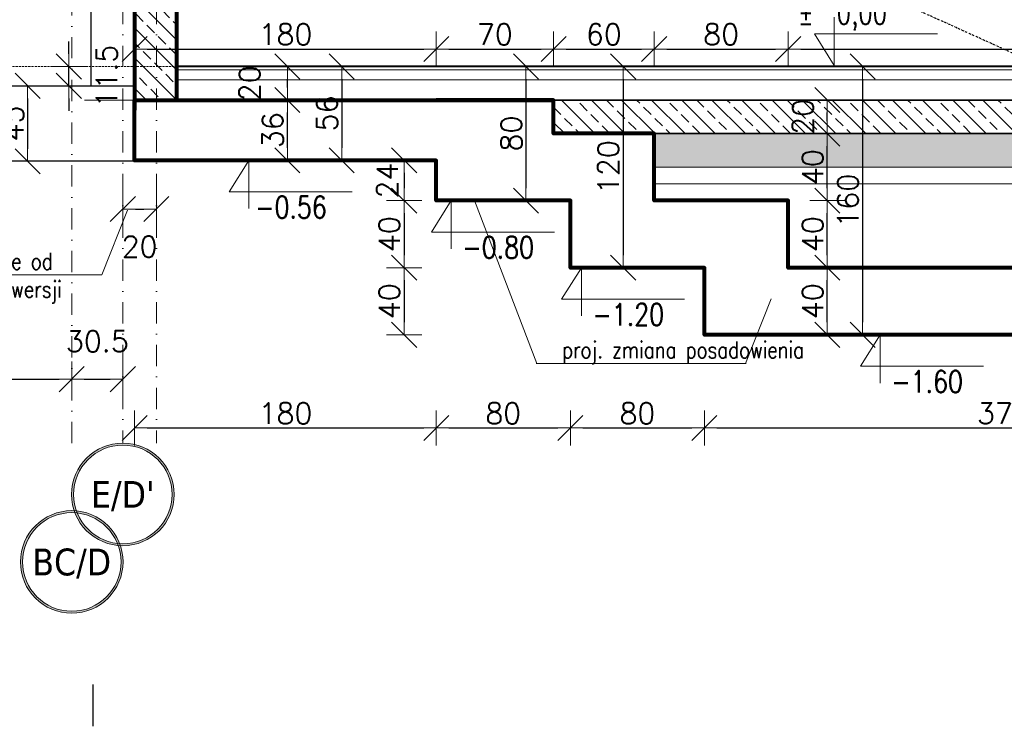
# Model space of a CAD drawing. Header units: millimetres. Extents: x -1893473 to 942156, y -568027 to 942944.
# Tile 27 of 256: x -36266 to -35679, y -335253 to -334832. Entities that reach past the tile are written whole.
import ezdxf
from ezdxf.enums import TextEntityAlignment as Align

# ---------------------------------------------------------------- set-up
doc = ezdxf.new("R2010")
doc.units = ezdxf.units.MM
doc.header["$LTSCALE"] = 0.2
for name, pattern in [('BORDER2', [22.225, 6.35, -3.175, 6.35, -3.175, 0, -3.175]), ('CACHE', [9.525, 6.35, -3.175]), ('DASHDOT', [25.4, 12.7, -6.35, 0, -6.35])]:
    doc.linetypes.add(name, pattern=pattern)
doc.layers.get('0').update_dxf_attribs({"lineweight": 0})
for name, color, linetype, lineweight in [('!! 0_ Istn-sciany', 7, 'Continuous', 30), ('!! 1_ PROJ WARSTWY', 252, 'Continuous', 9), ('!! 1_hatch projektowane ściany', 4, 'Continuous', 5), ('!! 1_PROJ Sciany', 2, 'Continuous', 40), ('!! 1_PROJ ŻELBET', 1, 'Continuous', 35), ('!! wymiary osi', 250, 'Continuous', 9), ('0-osie-liniA', 14, 'DASHDOT', 5), ('0-osie-tx', 66, 'Continuous', 9), ('0-rzedne-blok', 62, 'Continuous', 13), ('DO KONSTRUKCJI', 222, 'Continuous', 35), ('P-Linia1', 3, 'Continuous', 53), ('P-Wymiar', 142, 'Continuous', 9), ('P-Ściana żelbetowa', 50, 'Continuous', 30)]:
    doc.layers.add(name, color=color, linetype=linetype, lineweight=lineweight)
doc.layers.add('!! 1_ widok', color=4, linetype='Continuous')
doc.styles.add('50', font='ROMANS.shx', dxfattribs={"width": 0.8, "height": 10})
doc.styles.add('DEUTSCH', font='SIMPLEX8')
doc.styles.add('TAHOMA', font='tahoma.ttf')
doc.styles.add('TXT', font='simplex.shx')
doc.dimstyles.new('DIM50', dxfattribs={"dimscale": 5, "dimtxt": 2.5, "dimasz": 1.5, "dimexe": 0, "dimexo": 0, "dimgap": 0.5, "dimtad": 1, "dimdec": 4, "dimrnd": 0.5, "dimdsep": 46, "dimtxsty": 'TXT', "dimblk1": 'TICK1', "dimblk2": 'TICK1', "dimsah": 1, "dimcen": 0, "dimse1": 1, "dimse2": 1, "dimclrd": 1, "dimclre": 7, "dimclrt": 9, "dimadec": 0, "dimazin": 0, "dimtfac": 1, "dimtdec": 4, "dimtmove": 2, "dimatfit": 3, "dimldrblk": 'TICK1', "dimfxl": 1, "dimtolj": 1, "dimarcsym": 0})

# ---------------------------------------------------------------- blocks, each defined once
blk = doc.blocks.new('*U4928')
h = blk.add_hatch(color=256)
edge = h.paths.add_edge_path()
edge.add_arc((0, 0), 30.6, 0, 360)
edge = h.paths.add_edge_path(flags=17)
edge.add_arc((0, 0), 29.4, 0, 360)
for radius in [30.6, 29.4]:
    blk.add_circle((0, 0), radius)
at = {"style": 'TAHOMA', "flags": 8}
blk.add_attdef('ANSICHTSNUMMER', text='', height=16, dxfattribs=at).set_placement((0, 0), align=Align.MIDDLE_CENTER)
blk = doc.blocks.new('TICK1')
at = {"color": 2}
blk.add_line((-1, -1), (1, 1), dxfattribs=at)
at = {"color": 0}
for p, q in [((0, -1.4), (0, 1.4)), ((0, 0), (-1, 0))]:
    blk.add_line(p, q, dxfattribs=at)
blk = doc.blocks.new('*D4953')
at = {"layer": '!! wymiary osi', "color": 1, "lineweight": -2, "transparency": 16777216}
blk.add_line((-38653.93, -335045.93), (-36242.93, -335045.93), dxfattribs=at)
at = {"layer": 'DEFPOINTS', "color": 0, "transparency": 16777216}
for p in [(-38661.43, -335045.93), (-36235.43, -335045.93), (-36235.43, -335045.93)]:
    blk.add_point(p, dxfattribs=at)
at = {"layer": '!! wymiary osi', "color": 1, "lineweight": -2, "transparency": 16777216, "xscale": 7.5, "yscale": 7.5, "zscale": 7.5, "rotation": 180}
blk.add_blockref('TICK1', (-38661.43, -335045.93), dxfattribs=at)
at = {"layer": '!! wymiary osi', "color": 1, "lineweight": -2, "transparency": 16777216, "xscale": 7.5, "yscale": 7.5, "zscale": 7.5}
blk.add_blockref('TICK1', (-36235.43, -335045.93), dxfattribs=at)
at = {"layer": '!! wymiary osi', "color": 9, "transparency": 16777216, "insert": (-37448.43, -335037.18), "char_height": 12.5, "attachment_point": 5, "style": 'TXT'}
blk.add_mtext('\\A1;2426', dxfattribs=at)
blk = doc.blocks.new('*D4954')
at = {"layer": '!! wymiary osi', "color": 1, "lineweight": -2, "transparency": 16777216}
blk.add_line((-36227.93, -335045.93), (-36212.43, -335045.93), dxfattribs=at)
at = {"layer": 'DEFPOINTS', "color": 0, "transparency": 16777216}
for p in [(-36235.43, -335045.93), (-36204.93, -335045.93), (-36204.93, -335045.93)]:
    blk.add_point(p, dxfattribs=at)
at = {"layer": '!! wymiary osi', "color": 1, "lineweight": -2, "transparency": 16777216, "xscale": 7.5, "yscale": 7.5, "zscale": 7.5, "rotation": 180}
blk.add_blockref('TICK1', (-36235.43, -335045.93), dxfattribs=at)
at = {"layer": '!! wymiary osi', "color": 1, "lineweight": -2, "transparency": 16777216, "xscale": 7.5, "yscale": 7.5, "zscale": 7.5}
blk.add_blockref('TICK1', (-36204.93, -335045.93), dxfattribs=at)
at = {"layer": '!! wymiary osi', "color": 9, "transparency": 16777216, "insert": (-36220.18, -335023.43), "char_height": 12.5, "attachment_point": 5, "style": 'TXT'}
blk.add_mtext('\\A1;30.5', dxfattribs=at)
blk = doc.blocks.new('*D4978')
at = {"layer": '!! wymiary osi', "color": 1, "lineweight": -2, "transparency": 16777216}
for p, q in [((-36237.15, -334851.99), (-36237.15, -334844.49)), ((-36237.15, -334870.99), (-36237.15, -334859.49)), ((-36237.15, -334878.49), (-36237.15, -334885.99))]:
    blk.add_line(p, q, dxfattribs=at)
at = {"layer": 'DEFPOINTS', "color": 0, "transparency": 16777216}
for p in [(-36265.7, -334859.49), (-36237.15, -334859.49), (-36265.7, -334870.99)]:
    blk.add_point(p, dxfattribs=at)
at = {"layer": '!! wymiary osi', "color": 1, "lineweight": -2, "transparency": 16777216, "xscale": 7.5, "yscale": 7.5, "zscale": 7.5}
for p, rotation in [((-36237.15, -334859.49), 270), ((-36237.15, -334870.99), 90)]:
    blk.add_blockref('TICK1', p, dxfattribs=dict(at, rotation=rotation))
at = {"layer": '!! wymiary osi', "color": 9, "transparency": 16777216, "insert": (-36214.65, -334865.24), "char_height": 12.5, "attachment_point": 5, "rotation": 90, "style": 'TXT'}
blk.add_mtext('\\A1;11.5', dxfattribs=at)
blk = doc.blocks.new('BLOK OSIE D-E PD')
at = {"layer": '!! 1_ widok'}
blk.add_lwpolyline([(60824.56735, -214006.53045), (60824.56735, -214031.53045)], dxfattribs=at)
blk = doc.blocks.new('A$C385A12A5')
blk.add_blockref('BLOK OSIE D-E PD', (-61145.88, 216226.06))
blk = doc.blocks.new('D_kota')
for p, q in [((8.66, 0), (8.66, 23.02)), ((-0.76, 15), (8.66, 15)), ((8.66, 0), (-0.76, 15))]:
    blk.add_line(p, q)
blk.add_lwpolyline([(-0.76, 15), (57.9, 15)])
at = {"style": 'DEUTSCH', "width": 0.8}
blk.add_attdef('POZ.ARCH', (7.32, 19.66), '', height=10, dxfattribs=at)
blk = doc.blocks.new('*D4979')
at = {"layer": '!! wymiary osi', "color": 1, "lineweight": -2, "transparency": 16777216}
blk.add_line((-36074.35, -334866.99), (-36074.35, -334907.99), dxfattribs=at)
at = {"layer": 'DEFPOINTS', "color": 0, "transparency": 16777216}
for p in [(-36081.71, -334859.49), (-36081.71, -334915.49), (-36074.35, -334915.49)]:
    blk.add_point(p, dxfattribs=at)
at = {"layer": '!! wymiary osi', "color": 1, "lineweight": -2, "transparency": 16777216, "xscale": 7.5, "yscale": 7.5, "zscale": 7.5}
for p, rotation in [((-36074.35, -334859.49), 90), ((-36074.35, -334915.49), 270)]:
    blk.add_blockref('TICK1', p, dxfattribs=dict(at, rotation=rotation))
at = {"layer": '!! wymiary osi', "color": 9, "lineweight": 13, "transparency": 16777216, "insert": (-36083.1, -334887.49), "char_height": 12.5, "attachment_point": 5, "rotation": 90, "style": 'TXT'}
blk.add_mtext('\\A1;56', dxfattribs=at)
blk = doc.blocks.new('*D4980')
at = {"layer": '!! wymiary osi', "color": 1, "lineweight": -2, "transparency": 16777216}
blk.add_line((-35964.43, -334866.99), (-35964.43, -334931.99), dxfattribs=at)
at = {"layer": 'DEFPOINTS', "color": 0, "transparency": 16777216}
for p in [(-35970.59, -334859.49), (-35970.59, -334939.49), (-35964.43, -334939.49)]:
    blk.add_point(p, dxfattribs=at)
at = {"layer": '!! wymiary osi', "color": 1, "lineweight": -2, "transparency": 16777216, "xscale": 7.5, "yscale": 7.5, "zscale": 7.5}
for p, rotation in [((-35964.43, -334859.49), 90), ((-35964.43, -334939.49), 270)]:
    blk.add_blockref('TICK1', p, dxfattribs=dict(at, rotation=rotation))
at = {"layer": '!! wymiary osi', "color": 9, "lineweight": 13, "transparency": 16777216, "insert": (-35973.18, -334899.49), "char_height": 12.5, "attachment_point": 5, "rotation": 90, "style": 'TXT'}
blk.add_mtext('\\A1;80', dxfattribs=at)
blk = doc.blocks.new('*D4981')
at = {"layer": '!! wymiary osi', "color": 1, "lineweight": -2, "transparency": 16777216}
blk.add_line((-35906.44, -334866.99), (-35906.44, -334971.99), dxfattribs=at)
at = {"layer": 'DEFPOINTS', "color": 0, "transparency": 16777216}
for p in [(-35905.32, -334859.49), (-35906.44, -334979.49), (-35905.32, -334979.49)]:
    blk.add_point(p, dxfattribs=at)
at = {"layer": '!! wymiary osi', "color": 1, "lineweight": -2, "transparency": 16777216, "xscale": 7.5, "yscale": 7.5, "zscale": 7.5}
for p, rotation in [((-35906.44, -334859.49), 90), ((-35906.44, -334979.49), 270)]:
    blk.add_blockref('TICK1', p, dxfattribs=dict(at, rotation=rotation))
at = {"layer": '!! wymiary osi', "color": 9, "lineweight": 13, "transparency": 16777216, "insert": (-35915.19, -334919.49), "char_height": 12.5, "attachment_point": 5, "rotation": 90, "style": 'TXT'}
blk.add_mtext('\\A1;120', dxfattribs=at)
blk = doc.blocks.new('*D4982')
at = {"layer": '!! wymiary osi', "color": 1, "lineweight": -2, "transparency": 16777216}
blk.add_line((-35763.53, -334866.99), (-35763.53, -335011.99), dxfattribs=at)
at = {"layer": 'DEFPOINTS', "color": 0, "transparency": 16777216}
for p in [(-35756.33, -334859.49), (-35763.53, -335019.49), (-35756.33, -335019.49)]:
    blk.add_point(p, dxfattribs=at)
at = {"layer": '!! wymiary osi', "color": 1, "lineweight": -2, "transparency": 16777216, "xscale": 7.5, "yscale": 7.5, "zscale": 7.5}
for p, rotation in [((-35763.53, -334859.49), 90), ((-35763.53, -335019.49), 270)]:
    blk.add_blockref('TICK1', p, dxfattribs=dict(at, rotation=rotation))
at = {"layer": '!! wymiary osi', "color": 9, "lineweight": 13, "transparency": 16777216, "insert": (-35772.28, -334939.49), "char_height": 12.5, "attachment_point": 5, "rotation": 90, "style": 'TXT'}
blk.add_mtext('\\A1;160', dxfattribs=at)
blk = doc.blocks.new('*D4985')
at = {"layer": '!! wymiary osi', "color": 1, "lineweight": -2, "transparency": 16777216}
blk.add_line((-36261.76, -334878.49), (-36261.76, -334908.49), dxfattribs=at)
at = {"layer": 'DEFPOINTS', "color": 0, "transparency": 16777216}
for p in [(-36282.18, -334870.99), (-36276.39, -334915.99), (-36261.76, -334915.99)]:
    blk.add_point(p, dxfattribs=at)
at = {"layer": '!! wymiary osi', "color": 1, "lineweight": -2, "transparency": 16777216, "xscale": 7.5, "yscale": 7.5, "zscale": 7.5}
for p, rotation in [((-36261.76, -334870.99), 90), ((-36261.76, -334915.99), 270)]:
    blk.add_blockref('TICK1', p, dxfattribs=dict(at, rotation=rotation))
at = {"layer": '!! wymiary osi', "color": 9, "transparency": 16777216, "insert": (-36270.51, -334893.49), "char_height": 12.5, "attachment_point": 5, "rotation": 90, "style": 'TXT'}
blk.add_mtext('\\A1;45', dxfattribs=at)
blk = doc.blocks.new('*D4987')
at = {"layer": '!! wymiary osi', "color": 1, "lineweight": -2, "transparency": 16777216}
blk.add_line((-36106.74, -334907.99), (-36106.74, -334886.99), dxfattribs=at)
at = {"layer": 'DEFPOINTS', "color": 0, "transparency": 16777216}
for p in [(-36124.29, -334879.49), (-36106.74, -334879.49), (-36119.93, -334915.49)]:
    blk.add_point(p, dxfattribs=at)
at = {"layer": '!! wymiary osi', "color": 1, "lineweight": -2, "transparency": 16777216, "xscale": 7.5, "yscale": 7.5, "zscale": 7.5}
for p, rotation in [((-36106.74, -334879.49), 90), ((-36106.74, -334915.49), 270)]:
    blk.add_blockref('TICK1', p, dxfattribs=dict(at, rotation=rotation))
at = {"layer": '!! wymiary osi', "color": 9, "lineweight": 13, "transparency": 16777216, "insert": (-36115.49, -334897.49), "char_height": 12.5, "attachment_point": 5, "rotation": 90, "style": 'TXT'}
blk.add_mtext('\\A1;36', dxfattribs=at)
blk = doc.blocks.new('*D4988')
at = {"layer": '!! wymiary osi', "color": 1, "lineweight": -2, "transparency": 16777216}
blk.add_line((-36106.74, -334871.99), (-36106.74, -334866.99), dxfattribs=at)
at = {"layer": 'DEFPOINTS', "color": 0, "transparency": 16777216}
for p in [(-36106.74, -334859.49), (-36106.74, -334859.49), (-36122.46, -334879.49)]:
    blk.add_point(p, dxfattribs=at)
at = {"layer": '!! wymiary osi', "color": 1, "lineweight": -2, "transparency": 16777216, "xscale": 7.5, "yscale": 7.5, "zscale": 7.5}
for p, rotation in [((-36106.74, -334859.49), 90), ((-36106.74, -334879.49), 270)]:
    blk.add_blockref('TICK1', p, dxfattribs=dict(at, rotation=rotation))
at = {"layer": '!! wymiary osi', "color": 9, "lineweight": 13, "transparency": 16777216, "insert": (-36129.24, -334869.49), "char_height": 12.5, "attachment_point": 5, "rotation": 90, "style": 'TXT'}
blk.add_mtext('\\A1;20', dxfattribs=at)
blk = doc.blocks.new('*D4989')
at = {"layer": '!! wymiary osi', "color": 1, "lineweight": -2, "transparency": 16777216}
blk.add_line((-36037.11, -334922.99), (-36037.11, -334931.99), dxfattribs=at)
at = {"layer": 'DEFPOINTS', "color": 0, "transparency": 16777216}
for p in [(-36017.93, -334915.49), (-36037.11, -334939.49), (-36017.93, -334939.49)]:
    blk.add_point(p, dxfattribs=at)
at = {"layer": '!! wymiary osi', "color": 1, "lineweight": -2, "transparency": 16777216, "xscale": 7.5, "yscale": 7.5, "zscale": 7.5}
for p, rotation in [((-36037.11, -334915.49), 90), ((-36037.11, -334939.49), 270)]:
    blk.add_blockref('TICK1', p, dxfattribs=dict(at, rotation=rotation))
at = {"layer": '!! wymiary osi', "color": 9, "lineweight": 13, "transparency": 16777216, "insert": (-36047.11, -334927.49), "char_height": 12.5, "attachment_point": 5, "rotation": 90, "style": 'TXT'}
blk.add_mtext('\\A1;24', dxfattribs=at)
blk = doc.blocks.new('*D4990')
at = {"layer": '!! wymiary osi', "color": 1, "lineweight": -2, "transparency": 16777216}
blk.add_line((-36037.11, -334946.99), (-36037.11, -334971.99), dxfattribs=at)
at = {"layer": 'DEFPOINTS', "color": 0, "transparency": 16777216}
for p in [(-36017.93, -334939.49), (-36037.11, -334979.49), (-35937.93, -334979.49)]:
    blk.add_point(p, dxfattribs=at)
at = {"layer": '!! wymiary osi', "color": 1, "lineweight": -2, "transparency": 16777216, "xscale": 7.5, "yscale": 7.5, "zscale": 7.5}
for p, rotation in [((-36037.11, -334939.49), 90), ((-36037.11, -334979.49), 270)]:
    blk.add_blockref('TICK1', p, dxfattribs=dict(at, rotation=rotation))
at = {"layer": '!! wymiary osi', "color": 9, "lineweight": 13, "transparency": 16777216, "insert": (-36045.86, -334959.49), "char_height": 12.5, "attachment_point": 5, "rotation": 90, "style": 'TXT'}
blk.add_mtext('\\A1;40', dxfattribs=at)
blk = doc.blocks.new('*D4991')
at = {"layer": '!! wymiary osi', "color": 1, "lineweight": -2, "transparency": 16777216}
blk.add_line((-36037.11, -334986.99), (-36037.11, -335011.99), dxfattribs=at)
at = {"layer": 'DEFPOINTS', "color": 0, "transparency": 16777216}
for p in [(-35937.93, -334979.49), (-36037.11, -335019.49), (-35857.93, -335019.49)]:
    blk.add_point(p, dxfattribs=at)
at = {"layer": '!! wymiary osi', "color": 1, "lineweight": -2, "transparency": 16777216, "xscale": 7.5, "yscale": 7.5, "zscale": 7.5}
for p, rotation in [((-36037.11, -334979.49), 90), ((-36037.11, -335019.49), 270)]:
    blk.add_blockref('TICK1', p, dxfattribs=dict(at, rotation=rotation))
at = {"layer": '!! wymiary osi', "color": 9, "lineweight": 13, "transparency": 16777216, "insert": (-36045.86, -334999.49), "char_height": 12.5, "attachment_point": 5, "rotation": 90, "style": 'TXT'}
blk.add_mtext('\\A1;40', dxfattribs=at)
blk = doc.blocks.new('*D4996')
at = {"layer": '!! wymiary osi', "color": 1, "lineweight": -2, "transparency": 16777216}
blk.add_line((-35784.62, -335011.99), (-35784.62, -334986.99), dxfattribs=at)
at = {"layer": 'DEFPOINTS', "color": 0, "transparency": 16777216}
for p in [(-35784.62, -334979.49), (-35774.03, -334979.49), (-35774.03, -335019.49)]:
    blk.add_point(p, dxfattribs=at)
at = {"layer": '!! wymiary osi', "color": 1, "lineweight": -2, "transparency": 16777216, "xscale": 7.5, "yscale": 7.5, "zscale": 7.5}
for p, rotation in [((-35784.62, -334979.49), 90), ((-35784.62, -335019.49), 270)]:
    blk.add_blockref('TICK1', p, dxfattribs=dict(at, rotation=rotation))
at = {"layer": '!! wymiary osi', "color": 9, "lineweight": 13, "transparency": 16777216, "insert": (-35793.37, -334999.49), "char_height": 12.5, "attachment_point": 5, "rotation": 90, "style": 'TXT'}
blk.add_mtext('\\A1;40', dxfattribs=at)
blk = doc.blocks.new('*D4997')
at = {"layer": '!! wymiary osi', "color": 1, "lineweight": -2, "transparency": 16777216}
blk.add_line((-35784.62, -334971.99), (-35784.62, -334946.99), dxfattribs=at)
at = {"layer": 'DEFPOINTS', "color": 0, "transparency": 16777216}
for p in [(-35817.93, -334939.49), (-35784.62, -334939.49), (-35774.03, -334979.49)]:
    blk.add_point(p, dxfattribs=at)
at = {"layer": '!! wymiary osi', "color": 1, "lineweight": -2, "transparency": 16777216, "xscale": 7.5, "yscale": 7.5, "zscale": 7.5}
for p, rotation in [((-35784.62, -334939.49), 90), ((-35784.62, -334979.49), 270)]:
    blk.add_blockref('TICK1', p, dxfattribs=dict(at, rotation=rotation))
at = {"layer": '!! wymiary osi', "color": 9, "lineweight": 13, "transparency": 16777216, "insert": (-35793.37, -334959.49), "char_height": 12.5, "attachment_point": 5, "rotation": 90, "style": 'TXT'}
blk.add_mtext('\\A1;40', dxfattribs=at)
blk = doc.blocks.new('*D4998')
at = {"layer": '!! wymiary osi', "color": 1, "lineweight": -2, "transparency": 16777216}
blk.add_line((-35784.62, -334931.99), (-35784.62, -334906.99), dxfattribs=at)
at = {"layer": 'DEFPOINTS', "color": 0, "transparency": 16777216}
for p in [(-35897.93, -334899.49), (-35784.62, -334899.49), (-35817.93, -334939.49)]:
    blk.add_point(p, dxfattribs=at)
at = {"layer": '!! wymiary osi', "color": 1, "lineweight": -2, "transparency": 16777216, "xscale": 7.5, "yscale": 7.5, "zscale": 7.5}
for p, rotation in [((-35784.62, -334899.49), 90), ((-35784.62, -334939.49), 270)]:
    blk.add_blockref('TICK1', p, dxfattribs=dict(at, rotation=rotation))
at = {"layer": '!! wymiary osi', "color": 9, "lineweight": 13, "transparency": 16777216, "insert": (-35793.37, -334919.49), "char_height": 12.5, "attachment_point": 5, "rotation": 90, "style": 'TXT'}
blk.add_mtext('\\A1;40', dxfattribs=at)
blk = doc.blocks.new('*D4999')
at = {"layer": '!! wymiary osi', "color": 1, "lineweight": -2, "transparency": 16777216}
blk.add_line((-35784.62, -334891.99), (-35784.62, -334886.99), dxfattribs=at)
at = {"layer": 'DEFPOINTS', "color": 0, "transparency": 16777216}
for p in [(-35977.93, -334879.49), (-35784.62, -334879.49), (-35897.93, -334899.49)]:
    blk.add_point(p, dxfattribs=at)
at = {"layer": '!! wymiary osi', "color": 1, "lineweight": -2, "transparency": 16777216, "xscale": 7.5, "yscale": 7.5, "zscale": 7.5}
for p, rotation in [((-35784.62, -334879.49), 90), ((-35784.62, -334899.49), 270)]:
    blk.add_blockref('TICK1', p, dxfattribs=dict(at, rotation=rotation))
at = {"layer": '!! wymiary osi', "color": 9, "lineweight": 13, "transparency": 16777216, "insert": (-35799.06, -334889.49), "char_height": 12.5, "attachment_point": 5, "rotation": 90, "style": 'TXT'}
blk.add_mtext('\\A1;20', dxfattribs=at)
blk = doc.blocks.new('*D5000')
at = {"layer": '!! wymiary osi', "color": 1, "lineweight": -2, "transparency": 16777216}
blk.add_line((-36190.43, -335075.09), (-36025.43, -335075.09), dxfattribs=at)
at = {"layer": 'DEFPOINTS', "color": 0, "transparency": 16777216}
for p in [(-36197.93, -334909.49), (-36017.93, -334909.49), (-36017.93, -335075.09)]:
    blk.add_point(p, dxfattribs=at)
at = {"layer": '!! wymiary osi', "color": 1, "lineweight": -2, "transparency": 16777216, "xscale": 7.5, "yscale": 7.5, "zscale": 7.5, "rotation": 180}
blk.add_blockref('TICK1', (-36197.93, -335075.09), dxfattribs=at)
at = {"layer": '!! wymiary osi', "color": 1, "lineweight": -2, "transparency": 16777216, "xscale": 7.5, "yscale": 7.5, "zscale": 7.5}
blk.add_blockref('TICK1', (-36017.93, -335075.09), dxfattribs=at)
at = {"layer": '!! wymiary osi', "color": 9, "lineweight": 13, "transparency": 16777216, "insert": (-36107.93, -335066.34), "char_height": 12.5, "attachment_point": 5, "style": 'TXT'}
blk.add_mtext('\\A1;180', dxfattribs=at)
blk = doc.blocks.new('*D5001')
at = {"layer": '!! wymiary osi', "color": 1, "lineweight": -2, "transparency": 16777216}
blk.add_line((-36010.43, -335075.09), (-35945.43, -335075.09), dxfattribs=at)
at = {"layer": 'DEFPOINTS', "color": 0, "transparency": 16777216}
for p in [(-36017.93, -334909.49), (-35937.93, -334979.49), (-35937.93, -335075.09)]:
    blk.add_point(p, dxfattribs=at)
at = {"layer": '!! wymiary osi', "color": 1, "lineweight": -2, "transparency": 16777216, "xscale": 7.5, "yscale": 7.5, "zscale": 7.5, "rotation": 180}
blk.add_blockref('TICK1', (-36017.93, -335075.09), dxfattribs=at)
at = {"layer": '!! wymiary osi', "color": 1, "lineweight": -2, "transparency": 16777216, "xscale": 7.5, "yscale": 7.5, "zscale": 7.5}
blk.add_blockref('TICK1', (-35937.93, -335075.09), dxfattribs=at)
at = {"layer": '!! wymiary osi', "color": 9, "lineweight": 13, "transparency": 16777216, "insert": (-35977.93, -335066.34), "char_height": 12.5, "attachment_point": 5, "style": 'TXT'}
blk.add_mtext('\\A1;80', dxfattribs=at)
blk = doc.blocks.new('*D5002')
at = {"layer": '!! wymiary osi', "color": 1, "lineweight": -2, "transparency": 16777216}
blk.add_line((-35930.43, -335075.09), (-35865.43, -335075.09), dxfattribs=at)
at = {"layer": 'DEFPOINTS', "color": 0, "transparency": 16777216}
for p in [(-35937.93, -334979.49), (-35857.93, -335019.49), (-35857.93, -335075.09)]:
    blk.add_point(p, dxfattribs=at)
at = {"layer": '!! wymiary osi', "color": 1, "lineweight": -2, "transparency": 16777216, "xscale": 7.5, "yscale": 7.5, "zscale": 7.5, "rotation": 180}
blk.add_blockref('TICK1', (-35937.93, -335075.09), dxfattribs=at)
at = {"layer": '!! wymiary osi', "color": 1, "lineweight": -2, "transparency": 16777216, "xscale": 7.5, "yscale": 7.5, "zscale": 7.5}
blk.add_blockref('TICK1', (-35857.93, -335075.09), dxfattribs=at)
at = {"layer": '!! wymiary osi', "color": 9, "lineweight": 13, "transparency": 16777216, "insert": (-35897.93, -335066.34), "char_height": 12.5, "attachment_point": 5, "style": 'TXT'}
blk.add_mtext('\\A1;80', dxfattribs=at)
blk = doc.blocks.new('*D5003')
at = {"layer": '!! wymiary osi', "color": 1, "lineweight": -2, "transparency": 16777216}
blk.add_line((-35850.43, -335075.09), (-35491.93, -335075.09), dxfattribs=at)
at = {"layer": 'DEFPOINTS', "color": 0, "transparency": 16777216}
for p in [(-35857.93, -335019.49), (-35484.43, -335059.49), (-35484.43, -335075.09)]:
    blk.add_point(p, dxfattribs=at)
at = {"layer": '!! wymiary osi', "color": 1, "lineweight": -2, "transparency": 16777216, "xscale": 7.5, "yscale": 7.5, "zscale": 7.5, "rotation": 180}
blk.add_blockref('TICK1', (-35857.93, -335075.09), dxfattribs=at)
at = {"layer": '!! wymiary osi', "color": 1, "lineweight": -2, "transparency": 16777216, "xscale": 7.5, "yscale": 7.5, "zscale": 7.5}
blk.add_blockref('TICK1', (-35484.43, -335075.09), dxfattribs=at)
at = {"layer": '!! wymiary osi', "color": 9, "lineweight": 13, "transparency": 16777216, "insert": (-35671.18, -335066.34), "char_height": 12.5, "attachment_point": 5, "style": 'TXT'}
blk.add_mtext('\\A1;373.5', dxfattribs=at)
blk = doc.blocks.new('*D5006')
at = {"layer": '!! wymiary osi', "color": 1, "lineweight": -2, "transparency": 16777216}
blk.add_line((-36190.43, -334849.08), (-36025.43, -334849.08), dxfattribs=at)
at = {"layer": 'DEFPOINTS', "color": 0, "transparency": 16777216}
for p in [(-36017.93, -334849.08), (-36197.93, -334894.49), (-36017.93, -334894.49)]:
    blk.add_point(p, dxfattribs=at)
at = {"layer": '!! wymiary osi', "color": 1, "lineweight": -2, "transparency": 16777216, "xscale": 7.5, "yscale": 7.5, "zscale": 7.5, "rotation": 180}
blk.add_blockref('TICK1', (-36197.93, -334849.08), dxfattribs=at)
at = {"layer": '!! wymiary osi', "color": 1, "lineweight": -2, "transparency": 16777216, "xscale": 7.5, "yscale": 7.5, "zscale": 7.5}
blk.add_blockref('TICK1', (-36017.93, -334849.08), dxfattribs=at)
at = {"layer": '!! wymiary osi', "color": 9, "lineweight": 13, "transparency": 16777216, "insert": (-36107.93, -334840.33), "char_height": 12.5, "attachment_point": 5, "style": 'TXT'}
blk.add_mtext('\\A1;180', dxfattribs=at)
blk = doc.blocks.new('*D5007')
at = {"layer": '!! wymiary osi', "color": 1, "lineweight": -2, "transparency": 16777216}
blk.add_line((-36010.43, -334849.08), (-35955.43, -334849.08), dxfattribs=at)
at = {"layer": 'DEFPOINTS', "color": 0, "transparency": 16777216}
for p in [(-35947.93, -334849.08), (-35947.93, -334889.49), (-36017.93, -334894.49)]:
    blk.add_point(p, dxfattribs=at)
at = {"layer": '!! wymiary osi', "color": 1, "lineweight": -2, "transparency": 16777216, "xscale": 7.5, "yscale": 7.5, "zscale": 7.5, "rotation": 180}
blk.add_blockref('TICK1', (-36017.93, -334849.08), dxfattribs=at)
at = {"layer": '!! wymiary osi', "color": 1, "lineweight": -2, "transparency": 16777216, "xscale": 7.5, "yscale": 7.5, "zscale": 7.5}
blk.add_blockref('TICK1', (-35947.93, -334849.08), dxfattribs=at)
at = {"layer": '!! wymiary osi', "color": 9, "lineweight": 13, "transparency": 16777216, "insert": (-35982.93, -334840.33), "char_height": 12.5, "attachment_point": 5, "style": 'TXT'}
blk.add_mtext('\\A1;70', dxfattribs=at)
blk = doc.blocks.new('*D5008')
at = {"layer": '!! wymiary osi', "color": 1, "lineweight": -2, "transparency": 16777216}
blk.add_line((-35940.43, -334849.08), (-35895.43, -334849.08), dxfattribs=at)
at = {"layer": 'DEFPOINTS', "color": 0, "transparency": 16777216}
for p in [(-35887.93, -334849.08), (-35947.93, -334889.49), (-35887.93, -334919.49)]:
    blk.add_point(p, dxfattribs=at)
at = {"layer": '!! wymiary osi', "color": 1, "lineweight": -2, "transparency": 16777216, "xscale": 7.5, "yscale": 7.5, "zscale": 7.5, "rotation": 180}
blk.add_blockref('TICK1', (-35947.93, -334849.08), dxfattribs=at)
at = {"layer": '!! wymiary osi', "color": 1, "lineweight": -2, "transparency": 16777216, "xscale": 7.5, "yscale": 7.5, "zscale": 7.5}
blk.add_blockref('TICK1', (-35887.93, -334849.08), dxfattribs=at)
at = {"layer": '!! wymiary osi', "color": 9, "lineweight": 13, "transparency": 16777216, "insert": (-35917.93, -334840.33), "char_height": 12.5, "attachment_point": 5, "style": 'TXT'}
blk.add_mtext('\\A1;60', dxfattribs=at)
blk = doc.blocks.new('*D5009')
at = {"layer": '!! wymiary osi', "color": 1, "lineweight": -2, "transparency": 16777216}
blk.add_line((-35880.43, -334849.08), (-35815.43, -334849.08), dxfattribs=at)
at = {"layer": 'DEFPOINTS', "color": 0, "transparency": 16777216}
for p in [(-35807.93, -334849.08), (-35887.93, -334919.49), (-35807.93, -334939.49)]:
    blk.add_point(p, dxfattribs=at)
at = {"layer": '!! wymiary osi', "color": 1, "lineweight": -2, "transparency": 16777216, "xscale": 7.5, "yscale": 7.5, "zscale": 7.5, "rotation": 180}
blk.add_blockref('TICK1', (-35887.93, -334849.08), dxfattribs=at)
at = {"layer": '!! wymiary osi', "color": 1, "lineweight": -2, "transparency": 16777216, "xscale": 7.5, "yscale": 7.5, "zscale": 7.5}
blk.add_blockref('TICK1', (-35807.93, -334849.08), dxfattribs=at)
at = {"layer": '!! wymiary osi', "color": 9, "lineweight": 13, "transparency": 16777216, "insert": (-35847.93, -334840.33), "char_height": 12.5, "attachment_point": 5, "style": 'TXT'}
blk.add_mtext('\\A1;80', dxfattribs=at)
blk = doc.blocks.new('*D5010')
at = {"layer": '!! wymiary osi', "color": 1, "lineweight": -2, "transparency": 16777216}
blk.add_line((-35800.43, -334849.08), (-35451.93, -334849.08), dxfattribs=at)
at = {"layer": 'DEFPOINTS', "color": 0, "transparency": 16777216}
for p in [(-35444.43, -334849.08), (-35807.93, -334939.49), (-35444.43, -334979.49)]:
    blk.add_point(p, dxfattribs=at)
at = {"layer": '!! wymiary osi', "color": 1, "lineweight": -2, "transparency": 16777216, "xscale": 7.5, "yscale": 7.5, "zscale": 7.5, "rotation": 180}
blk.add_blockref('TICK1', (-35807.93, -334849.08), dxfattribs=at)
at = {"layer": '!! wymiary osi', "color": 1, "lineweight": -2, "transparency": 16777216, "xscale": 7.5, "yscale": 7.5, "zscale": 7.5}
blk.add_blockref('TICK1', (-35444.43, -334849.08), dxfattribs=at)
at = {"layer": '!! wymiary osi', "color": 9, "lineweight": 13, "transparency": 16777216, "insert": (-35626.18, -334840.33), "char_height": 12.5, "attachment_point": 5, "style": 'TXT'}
blk.add_mtext('\\A1;363.5', dxfattribs=at)
blk = doc.blocks.new('*D5015')
at = {"layer": '!! wymiary osi', "color": 1, "lineweight": -2, "transparency": 16777216}
blk.add_line((-36197.43, -334944.49), (-36192.43, -334944.49), dxfattribs=at)
at = {"layer": 'DEFPOINTS', "color": 0, "transparency": 16777216}
for p in [(-36204.93, -334933.22), (-36184.93, -334933.22), (-36184.93, -334944.49)]:
    blk.add_point(p, dxfattribs=at)
at = {"layer": '!! wymiary osi', "color": 1, "lineweight": -2, "transparency": 16777216, "xscale": 7.5, "yscale": 7.5, "zscale": 7.5, "rotation": 180}
blk.add_blockref('TICK1', (-36204.93, -334944.49), dxfattribs=at)
at = {"layer": '!! wymiary osi', "color": 1, "lineweight": -2, "transparency": 16777216, "xscale": 7.5, "yscale": 7.5, "zscale": 7.5}
blk.add_blockref('TICK1', (-36184.93, -334944.49), dxfattribs=at)
at = {"layer": '!! wymiary osi', "color": 9, "lineweight": 13, "transparency": 16777216, "insert": (-36194.93, -334966.99), "char_height": 12.5, "attachment_point": 5, "style": 'TXT'}
blk.add_mtext('\\A1;20', dxfattribs=at)
blk = doc.blocks.new('A$C51EA1695')
at = {"layer": '!! wymiary osi', "color": 1, "lineweight": 13}
for p, q in [((-17.59, -10.27), (-17.59, 18.5)), ((-29.37, 8.48), (-17.59, 8.48)), ((-17.59, -10.27), (-29.37, 8.48))]:
    blk.add_line(p, q, dxfattribs=at)
blk.add_lwpolyline([(-29.37, 8.48), (43.95, 8.48)], dxfattribs=at)

msp = doc.modelspace()

# ---------------------------------------------------------------- hatches: boundary and pattern name
at = {"layer": '!! 1_hatch projektowane ściany'}
h = msp.add_hatch(dxfattribs=at)
h.set_pattern_fill('ANSI33', color=256, scale=2, angle=90)
h.set_pattern_definition([(135, (-97047.5, -122489.975), (-8.9802561, -8.9802561), []), (135, (-97047.5, -122480.994), (-8.9802561, -8.9802561), [6.35, -3.175])])
h.paths.add_polyline_path([(-36197.94769, -334879.48588), (-36172.94769, -334879.48588), (-36172.93302, -334558.48588), (-36197.93302, -334558.48588)])
h = msp.add_hatch(dxfattribs=at)
h.set_pattern_fill('ANSI33', color=256, scale=2, angle=90)
h.set_pattern_definition([(135, (-97047.5, -125852.509), (-8.9802561, -8.9802561), []), (135, (-97047.5, -125843.529), (-8.9802561, -8.9802561), [6.35, -3.175])])
h.paths.add_polyline_path([(-35397.43072, -334879.48588), (-35635.43302, -334879.48588), (-35635.43302, -334899.48588), (-35397.43072, -334899.48588)])
h.paths.add_polyline_path([(-35947.93302, -334879.48588), (-35947.93302, -334899.48588), (-35635.43302, -334899.48588), (-35635.43302, -334879.48588)])
h = msp.add_hatch(dxfattribs=at)
h.set_pattern_fill('DASH', color=256, angle=-45)
h.set_pattern_definition([(315, (165360.784, -254014.8022), (4.49012806, -8e-16), [3.175, -3.175])])
h.paths.add_polyline_path([(-35887.93302, -334899.48588), (-35887.93302, -334919.48588), (-35397.43072, -334919.48588), (-35397.43072, -334899.48588)])

# ---------------------------------------------------------------- linework, layer by layer
at = {"layer": '!! 0_ Istn-sciany'}
msp.add_lwpolyline([(-36222.94781, -333555.353), (-36224.01778, -334870.98588)], dxfattribs=at)
msp.add_lwpolyline([(-36303.98588, -334870.98588), (-36198.79976, -334870.98588), (-36198.79976, -334915.98588), (-36303.98588, -334915.98588)], close=True, dxfattribs=at)
at = {"layer": '!! 1_ PROJ WARSTWY'}
for points in [[(-35397.43072, -334861.48588), (-36172.93302, -334861.48588)], [(-35397.43072, -334867.48588), (-36172.93302, -334867.48588)]]:
    msp.add_lwpolyline(points, dxfattribs=at)
at = {"layer": '!! 1_PROJ Sciany'}
msp.add_lwpolyline([(-35397.43072, -334859.48588), (-36172.93302, -334859.48588)], dxfattribs=at)
at = {"layer": '!! 1_PROJ ŻELBET'}
for points in [[(-34797.43072, -334879.48588), (-35947.93302, -334879.48588), (-35947.93302, -334885.48588)], [(-35397.43072, -334899.48588), (-35947.93302, -334899.48588)]]:
    msp.add_lwpolyline(points, dxfattribs=at)
at = {"layer": '!! wymiary osi'}
for points in [[(-35887.93302, -334929.48588), (-33859.15844, -334929.48588), (-33715.0163, -335079.48588), (-33600.79451, -335079.48588), (-33425.79451, -334904.48588), (-33384.27219, -334904.48588), (-33384.27219, -334894.48588), (-33429.93664, -334894.48588), (-33604.93664, -335069.48588), (-33705.0163, -335069.48588), (-33855.0163, -334919.48588), (-34437.43302, -334919.48588)], [(-35397.43072, -334919.47202), (-35887.93302, -334919.47202)], [(-35758.94688, -334919.48588), (-35575.43533, -334919.48588)]]:
    msp.add_lwpolyline(points, dxfattribs=at)
at = {"layer": '!! wymiary osi', "color": 1, "lineweight": 13}
for points in [[(-35832.99899, -335036.56165), (-35957.85988, -335036.56165), (-35995.07282, -334939.48588)], [(-36342.32959, -334983.74276), (-36217.4687, -334983.74276), (-36202.17092, -334945.16421)], [(-35958.25711, -335036.56165), (-35833.39621, -335036.56165), (-35818.09844, -334997.9831)]]:
    msp.add_lwpolyline(points, dxfattribs=at)
at = {"layer": '0-osie-liniA', "ltscale": 5}
for points in [[(-36235.43302, -335084.09785), (-36235.43302, -333291.56686)], [(-36204.93302, -333291.56686), (-36204.93302, -335084.09785)], [(-36184.93302, -333291.56686), (-36184.93302, -335084.09785)]]:
    msp.add_lwpolyline(points, dxfattribs=at)
at = {"layer": 'DO KONSTRUKCJI', "color": 6, "linetype": 'BORDER2', "lineweight": 30, "true_color": 0xe600e6}
msp.add_lwpolyline([(-33321.09426, -334904.48588), (-34451.29552, -334904.48588), (-35108.05893, -334892.60917), (-35397.427, -334859.48657), (-35619.93302, -334859.48588), (-35655.60734, -334859.8411), (-35743.70256, -334819.98588), (-35984.90989, -334819.98588), (-36017.93302, -334809.48588), (-36222.98821, -334806.45541)], dxfattribs=at)
at = {"layer": 'P-Linia1', "color": 1, "lineweight": 80, "true_color": 0xf50000}
for points in [[(-36197.93302, -334558.48588), (-36197.93302, -334885.48588)], [(-36172.93302, -334558.48588), (-36172.93302, -334879.48588)], [(-33594.93664, -335059.48588), (-35484.43072, -335059.48588), (-35484.43072, -335019.48588), (-35857.93302, -335019.48588), (-35857.93302, -334979.48588), (-35937.93302, -334979.48588), (-35937.93302, -334939.48588), (-36017.93302, -334939.48588), (-36017.93302, -334915.48588), (-36197.93302, -334915.48588), (-36197.93302, -334879.48588), (-35947.93302, -334879.48588)], [(-33594.93664, -335019.48588), (-35444.43072, -335019.48588), (-35444.43072, -334979.48588), (-35807.93302, -334979.48588), (-35807.93302, -334939.48588), (-35887.93302, -334939.48588), (-35887.93302, -334899.48588), (-35947.93302, -334899.48588), (-35947.93302, -334879.48588), (-36017.93302, -334879.48588)]]:
    msp.add_lwpolyline(points, dxfattribs=at)
at = {"layer": 'P-Wymiar', "color": 75, "linetype": 'CACHE', "true_color": 0x6fa451}
msp.add_lwpolyline([(-35696.19369, -334859.48588), (-36379.16918, -334859.48588)], dxfattribs=at)
at = {"layer": 'P-Wymiar', "color": 1, "true_color": 0xf50000}
msp.add_lwpolyline([(-35947.93302, -334879.48588), (-36227.82332, -334879.48588)], dxfattribs=at)

# ---------------------------------------------------------------- block references
at = {"layer": '0-osie-tx'}
ref = msp.add_blockref('*U4928', (-36204.93302, -335114.69785), dxfattribs=dict(at, rotation=180))
ref.add_attrib('ANSICHTSNUMMER', "E/D'", dxfattribs={"layer": '0', "height": 16, "style": 'TAHOMA', "flags": 8}).set_placement((-36204.93302, -335114.69785), align=Align.MIDDLE_CENTER)
ref = msp.add_blockref('*U4928', (-36235.43302, -335154.99613), dxfattribs=dict(at, rotation=180))
ref.add_attrib('ANSICHTSNUMMER', 'BC/D', dxfattribs={"layer": '0', "height": 16, "style": 'TAHOMA', "flags": 8}).set_placement((-36235.43302, -335154.99613), align=Align.MIDDLE_CENTER)
at = {"layer": '0-rzedne-blok'}
ref = msp.add_blockref('D_kota', (-35791.27792, -334858.82539), dxfattribs=dict(at, xscale=1.250000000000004, yscale=1.250000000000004, zscale=1.250000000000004))
ref.add_attrib('POZ.ARCH', '%%p  0,00  ', (-35802.10324, -334834.24545), dxfattribs={"layer": '0', "height": 12.5, "style": 'DEUTSCH', "width": 0.8})
at = {"layer": 'DO KONSTRUKCJI', "color": 1, "lineweight": 35}
msp.add_blockref('A$C385A12A5', (-35901.61709, -337447.55393), dxfattribs=at)
at = {"layer": 'P-Ściana żelbetowa', "color": 1, "true_color": 0xf50000, "xscale": -1, "rotation": 180}
for p in [(-36112.1236, -334925.76046), (-35991.36401, -334949.76046), (-35913.74589, -334989.76046), (-35735.43429, -335029.76046)]:
    msp.add_blockref('A$C51EA1695', p, dxfattribs=at)

# ---------------------------------------------------------------- texts
at = {"layer": 'DO KONSTRUKCJI', "lineweight": 20, "char_height": 10, "attachment_point": 1, "style": '50'}
for s, insert in [('przesunięcie od pierwotnej wersji', (-36331.1685, -334970.67357)), ('proj. zmiana posadowienia', (-35942.79118, -335023.49246))]:
    msp.add_mtext_dynamic_manual_height_columns(s, width=145.1742013, gutter_width=50, heights=[0], dxfattribs=dict(at, insert=insert))
at = {"layer": 'P-Ściana żelbetowa', "color": 1, "lineweight": 13, "true_color": 0xf50000, "char_height": 13, "attachment_point": 1, "style": '50'}
for s, insert in [('-0.56', (-36126.01082, -334936.8864)), ('-0.80', (-36002.38933, -334960.8864)), ('-1.20', (-35924.77121, -335000.8864)), ('-1.60', (-35746.45961, -335040.8864))]:
    msp.add_mtext_dynamic_manual_height_columns(s, width=145.1742013, gutter_width=50, heights=[0], dxfattribs=dict(at, insert=insert))

# ---------------------------------------------------------------- dimensions: what is measured, and where the dimension line sits
at = {"layer": '!! wymiary osi', "color": 1, "lineweight": 13}
for base, p1, p2, picture, middle in [((-36017.93302, -334849.08276), (-36197.93302, -334894.48588), (-36017.93302, -334894.48588), '*D5006', (-36107.93302, -334840.33276)), ((-35947.93302, -334849.08276), (-36017.93302, -334894.48588), (-35947.93302, -334889.48588), '*D5007', (-35982.93302, -334840.33276)), ((-35887.93302, -334849.08276), (-35947.93302, -334889.48588), (-35887.93302, -334919.48588), '*D5008', (-35917.93302, -334840.33276)), ((-35807.93302, -334849.08276), (-35887.93302, -334919.48588), (-35807.93302, -334939.48588), '*D5009', (-35847.93302, -334840.33276)), ((-35444.43072, -334849.08276), (-35807.93302, -334939.48588), (-35444.43072, -334979.48588), '*D5010', (-35626.18187, -334840.33276)), ((-36017.93302, -335075.09044), (-36197.93302, -334909.48588), (-36017.93302, -334909.48588), '*D5000', (-36107.93302, -335066.34044)), ((-35937.93302, -335075.09044), (-36017.93302, -334909.48588), (-35937.93302, -334979.48588), '*D5001', (-35977.93302, -335066.34044)), ((-36184.93302, -334944.48741), (-36204.93302, -334933.2224), (-36184.93302, -334933.2224), '*D5015', (-36194.93302, -334966.98741)), ((-35857.93302, -335075.09044), (-35937.93302, -334979.48588), (-35857.93302, -335019.48588), '*D5002', (-35897.93302, -335066.34044)), ((-35484.43072, -335075.09044), (-35857.93302, -335019.48588), (-35484.43072, -335059.48588), '*D5003', (-35671.18187, -335066.34044))]:
    dim = msp.add_linear_dim(base=base, p1=p1, p2=p2, dimstyle='DIM50', dxfattribs=at)
    dim.commit()
    dim.dimension.update_dxf_attribs({"geometry": picture, "text_midpoint": middle})
at = {"layer": '!! wymiary osi'}
for base, p1, p2, picture, middle in [((-36237.14535, -334859.48588), (-36265.70083, -334870.98588), (-36265.70083, -334859.48588), '*D4978', (-36214.64535, -334865.23588)), ((-36261.76036, -334915.98588), (-36282.17697, -334870.98588), (-36276.39038, -334915.98588), '*D4985', (-36270.51036, -334893.48588))]:
    dim = msp.add_linear_dim(base=base, p1=p1, p2=p2, angle=90, dimstyle='DIM50', dxfattribs=at)
    dim.commit()
    dim.dimension.update_dxf_attribs({"geometry": picture, "text_midpoint": middle})
at = {"layer": '!! wymiary osi', "color": 1, "lineweight": 13}
for base, p1, p2, picture, middle in [((-36106.74348, -334859.48588), (-36122.45532, -334879.48588), (-36106.74348, -334859.48588), '*D4988', (-36129.24348, -334869.48588)), ((-36074.35212, -334915.48588), (-36081.70581, -334859.48588), (-36081.70581, -334915.48588), '*D4979', (-36083.10212, -334887.48588)), ((-35964.43235, -334939.48588), (-35970.59463, -334859.48588), (-35970.59463, -334939.48588), '*D4980', (-35973.18235, -334899.48588)), ((-35906.43723, -334979.48588), (-35905.31645, -334859.48588), (-35905.31645, -334979.48588), '*D4981', (-35915.18723, -334919.48588)), ((-35763.52894, -335019.48588), (-35756.33167, -334859.48588), (-35756.33167, -335019.48588), '*D4982', (-35772.27894, -334939.48588)), ((-36106.74348, -334879.48588), (-36119.93034, -334915.48588), (-36124.28551, -334879.48588), '*D4987', (-36115.49348, -334897.48588)), ((-35784.61895, -334899.48588), (-35817.93302, -334939.48588), (-35897.93302, -334899.48588), '*D4998', (-35793.36895, -334919.48588)), ((-36037.11436, -334939.48588), (-36017.93302, -334915.48588), (-36017.93302, -334939.48588), '*D4989', (-36047.11436, -334927.48588)), ((-36037.11436, -334979.48588), (-36017.93302, -334939.48588), (-35937.93302, -334979.48588), '*D4990', (-36045.86436, -334959.48588)), ((-35784.61895, -334939.48588), (-35774.02894, -334979.48588), (-35817.93302, -334939.48588), '*D4997', (-35793.36895, -334959.48588)), ((-36037.11436, -335019.48588), (-35937.93302, -334979.48588), (-35857.93302, -335019.48588), '*D4991', (-36045.86436, -334999.48588)), ((-35784.61895, -334979.48588), (-35774.02894, -335019.48588), (-35774.02894, -334979.48588), '*D4996', (-35793.36895, -334999.48588))]:
    dim = msp.add_linear_dim(base=base, p1=p1, p2=p2, angle=90, dimstyle='DIM50', dxfattribs=at)
    dim.commit()
    dim.dimension.update_dxf_attribs({"geometry": picture, "text_midpoint": middle})
dim = msp.add_linear_dim(base=(-35784.61895, -334879.48588), p1=(-35897.93302, -334899.48588), p2=(-35977.93302, -334879.48588), angle=90, dimstyle='DIM50', dxfattribs=at)
dim.commit()
dim.dimension.update_dxf_attribs({"geometry": '*D4999', "text_midpoint": (-35799.05947, -334889.48588), "dimtype": 160})
at = {"layer": '!! wymiary osi'}
for base, p1, p2, picture, middle in [((-36204.93302, -335045.93172), (-36235.43302, -335045.93172), (-36204.93302, -335045.93172), '*D4954', (-36220.18302, -335023.43172)), ((-36235.43302, -335045.93172), (-38661.43302, -335045.93172), (-36235.43302, -335045.93172), '*D4953', (-37448.43302, -335037.18172))]:
    dim = msp.add_linear_dim(base=base, p1=p1, p2=p2, dimstyle='DIM50', dxfattribs=at)
    dim.commit()
    dim.dimension.update_dxf_attribs({"geometry": picture, "text_midpoint": middle})

doc.saveas('drawing.dxf')
